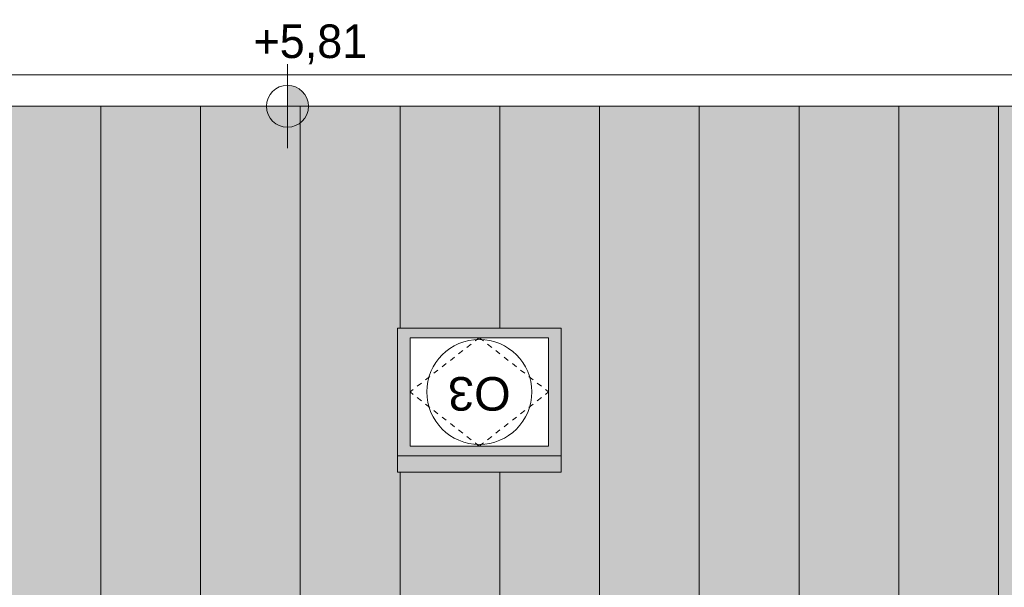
# Model space of a CAD drawing. Extents: x -613240 to -325500, y -25863 to 152403.
# Tile 226 of 254: x -459794 to -455105, y 143163 to 145866. Entities that reach past the tile are written whole.
import ezdxf

# ---------------------------------------------------------------- set-up
doc = ezdxf.new("R2010")
doc.units = 0
doc.header["$MEASUREMENT"] = 0
doc.linetypes.add('Hidden Line', pattern=[50, 25, -25])
for name, color, linetype, lineweight, true_color in [('Arch dachowki_Nr_Pióra__81', 7, 'Continuous', 9, 0x6a6a6a), ('Arch opisy okien_Nr_Pióra__9', 7, 'Continuous', 13, 0x3dad99), ('Arch opisy_Nr_Pióra__9', 7, 'Continuous', 13, 0x3dad99), ('arch wypelnienia_Nr_Pióra__2', 7, 'Continuous', 13, 0x7f7f7f)]:
    doc.layers.add(name, color=color, linetype=linetype, lineweight=lineweight, true_color=true_color)
for name, color, linetype, lineweight in [('Arch okna_Nr_Pióra__41', 7, 'Continuous', 15), ('INWENT DACH_Nr_Pióra__41', 7, 'Continuous', 15), ('INWENT RURY SPUSTOWE_Nr_Pióra__21', 7, 'Continuous', 9), ('INWENT RZĘDNE_Nr_Pióra__21', 7, 'Continuous', 9)]:
    doc.layers.add(name, color=color, linetype=linetype, lineweight=lineweight)
doc.layers.add('INWENT RZĘDNE', color=7, linetype='Continuous')
doc.styles.add('GENERATED_STYLE_10', font='arial.ttf')
doc.styles.add('GENERATED_STYLE_2', font='txt')

# ---------------------------------------------------------------- blocks, each defined once
blk = doc.blocks.new('Koty wysokościowe_52', base_point=(-458518.4, 145453.8))
at = {"layer": 'INWENT RZĘDNE_Nr_Pióra__21', "linetype": 'Continuous'}
for points in [[(-458518.4, 145453.8), (-458418.4, 145453.8), (-458426, 145492.1), (-458447.7, 145524.5), (-458480.1, 145546.2), (-458518.4, 145553.8)], [(-458518.4, 145453.8), (-458618.4, 145453.8), (-458610.8, 145415.6), (-458589.1, 145383.1), (-458556.6, 145361.4), (-458518.4, 145353.8)]]:
    blk.add_hatch(color=256, dxfattribs=at).paths.add_polyline_path(points, flags=0)
for p, q in [((-458518.4, 145253.8), (-458518.4, 145653.8)), ((-458718.4, 145453.8), (-458318.4, 145453.8))]:
    blk.add_line(p, q, dxfattribs=at)
blk.add_circle((-458518.4, 145453.8), 100, dxfattribs=at)
at = {"layer": 'INWENT RZĘDNE_Nr_Pióra__21', "insert": (-458680.2, 145653.8), "char_height": 160, "attachment_point": 7, "style": 'GENERATED_STYLE_2'}
blk.add_mtext('{+5,81}', dxfattribs=at)

msp = doc.modelspace()

# ---------------------------------------------------------------- hatches: boundary and pattern name
at = {"layer": 'arch wypelnienia_Nr_Pióra__2', "linetype": 'Continuous', "lineweight": 0, "true_color": 0x3f3f3f}
h = msp.add_hatch(color=250, dxfattribs=at)
h.paths.add_polyline_path([(-460714.9, 140972.6), (-457054.9, 140972.6), (-457054.9, 142222.6), (-456654.9, 142222.6), (-456654.9, 140972.6), (-449994.9, 140972.6), (-449994.9, 142222.6), (-449594.9, 142222.6), (-449594.9, 140972.6), (-444324.9, 140972.6), (-444324.9, 145453.8), (-460714.9, 145453.8)], flags=0)
h.paths.add_polyline_path([(-452609.9, 142579.9), (-454066.7, 143806.7), (-454066.7, 145102.6), (-452609.9, 145102.6), (-451153.2, 145102.6), (-451153.2, 143806.7)], flags=0)
h.paths.add_polyline_path([(-457934.9, 143835.2), (-457934.9, 144351.6), (-457274.9, 144351.6), (-457274.9, 143835.2)], flags=0)
h.paths.add_polyline_path([(-448539.9, 143835.2), (-448539.9, 144351.6), (-447879.9, 144351.6), (-447879.9, 143835.2)], flags=0)
h.paths.add_polyline_path([(-447684.9, 143835.2), (-447684.9, 144351.6), (-447024.9, 144351.6), (-447024.9, 143835.2)], flags=0)

# ---------------------------------------------------------------- linework, layer by layer
at = {"layer": 'Arch dachowki_Nr_Pióra__81', "linetype": 'Continuous'}
for p, q in [((-459407.4, 140242.6), (-459407.4, 145453.8)), ((-458932.4, 140242.6), (-458932.4, 145453.8)), ((-458457.4, 140242.6), (-458457.4, 145453.8)), ((-457982.4, 144397.6), (-457982.4, 145453.8)), ((-457507.4, 144397.6), (-457507.4, 145453.8)), ((-457032.4, 142222.6), (-457032.4, 145453.8)), ((-456557.4, 140242.6), (-456557.4, 145453.8)), ((-456082.4, 140558.4), (-456082.4, 145453.8)), ((-455607.4, 140558.4), (-455607.4, 145453.8)), ((-455132.4, 140558.4), (-455132.4, 145453.8)), ((-457982.4, 140242.6), (-457982.4, 143712.1)), ((-457507.4, 140242.6), (-457507.4, 143712.1))]:
    msp.add_line(p, q, dxfattribs=at)
at = {"layer": 'Arch okna_Nr_Pióra__41', "linetype": 'Continuous'}
for p, q in [((-457214.9, 144397.6), (-457994.9, 144397.6)), ((-457994.9, 144397.6), (-457994.9, 143712.1)), ((-457214.9, 143712.1), (-457214.9, 144397.6)), ((-457934.9, 143835.2), (-457934.9, 144351.6)), ((-457934.9, 144351.6), (-457274.9, 144351.6)), ((-457274.9, 144351.6), (-457274.9, 143835.2)), ((-457274.9, 143835.2), (-457934.9, 143835.2)), ((-457214.9, 143789.3), (-457994.9, 143789.3)), ((-457994.9, 143712.1), (-457214.9, 143712.1))]:
    msp.add_line(p, q, dxfattribs=at)
at = {"layer": 'Arch okna_Nr_Pióra__41', "linetype": 'Hidden Line'}
for p, q in [((-457604.9, 144351.6), (-457934.9, 144093.4)), ((-457604.9, 144351.6), (-457274.9, 144093.4)), ((-457604.9, 143835.2), (-457934.9, 144093.4)), ((-457604.9, 143835.2), (-457274.9, 144093.4))]:
    msp.add_line(p, q, dxfattribs=at)
at = {"layer": 'Arch opisy_Nr_Pióra__9', "linetype": 'Continuous'}
msp.add_circle((-457604.9, 144093.4), 250, dxfattribs=at)
at = {"layer": 'INWENT DACH_Nr_Pióra__41', "linetype": 'Continuous'}
msp.add_line((-444324.9, 145453.8), (-460714.9, 145453.8), dxfattribs=at)
at = {"layer": 'INWENT RURY SPUSTOWE_Nr_Pióra__21', "linetype": 'Continuous'}
msp.add_line((-444324.9, 145603.8), (-460714.9, 145603.8), dxfattribs=at)

# ---------------------------------------------------------------- block references
at = {"layer": 'INWENT RZĘDNE'}
msp.add_blockref('Koty wysokościowe_52', (-458518.4, 145453.8), dxfattribs=at)

# ---------------------------------------------------------------- texts
at = {"layer": 'Arch opisy okien_Nr_Pióra__9', "linetype": 'Continuous', "insert": (-457604.9, 144004.3), "char_height": 160, "attachment_point": 2, "rotation": 180, "style": 'GENERATED_STYLE_10'}
msp.add_mtext('{O3}', dxfattribs=at)

doc.saveas('drawing.dxf')
